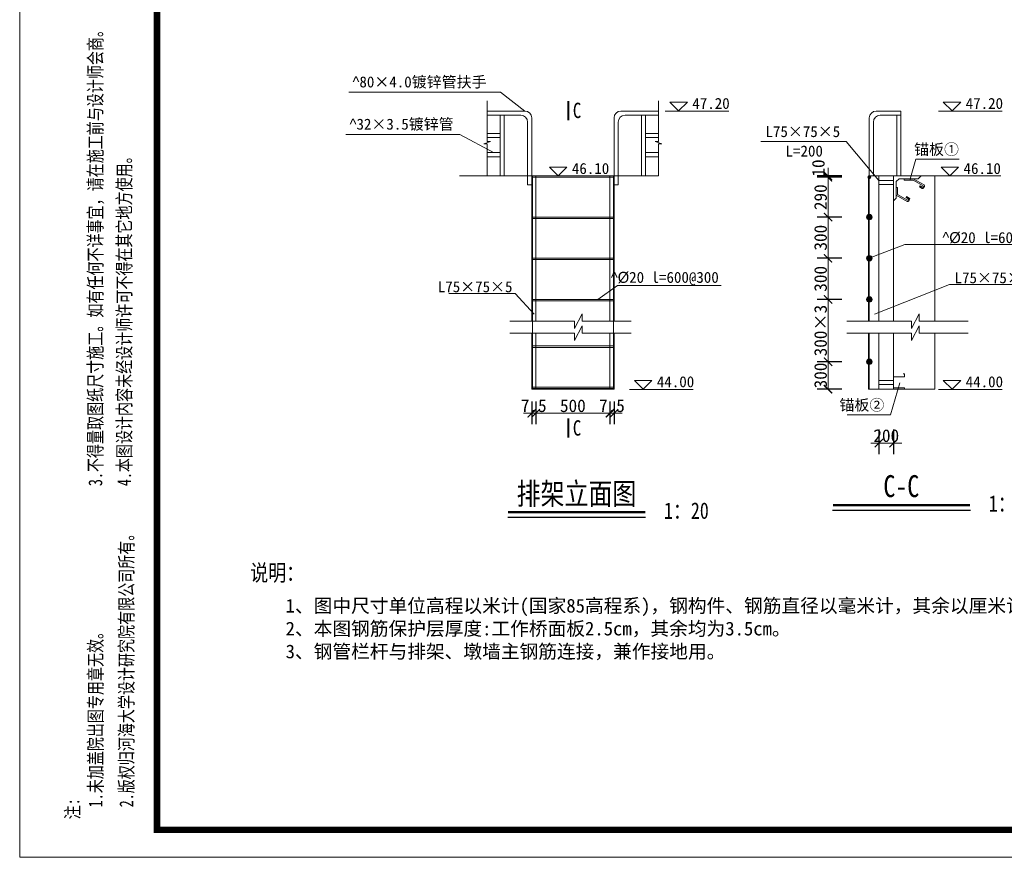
# Model space of a CAD drawing. Extents: x -13074 to 1448651, y 3648755 to 8081248.
# Tile 134 of 173: x 563140 to 563319, y 3858485 to 3858638. Entities that reach past the tile are written whole.
import ezdxf
from ezdxf.enums import TextEntityAlignment as Align

# ---------------------------------------------------------------- set-up
doc = ezdxf.new("R2010")
doc.units = 0
doc.header["$PDMODE"] = 32
doc.header["$PDSIZE"] = 0.2
doc.layers.get('0').update_dxf_attribs({"linetype": 'CONTINUOUS'})
doc.layers.get('Defpoints').update_dxf_attribs({"linetype": 'CONTINUOUS'})
for name, color, linetype, lineweight in [('0.09标注线', 3, 'CONTINUOUS', 9), ('0.13填充', 8, 'CONTINUOUS', 9), ('0.13文字', 255, 'CONTINUOUS', 13), ('SHEET', 1, 'CONTINUOUS', 15), ('x粗线', 1, 'CONTINUOUS', 40)]:
    doc.layers.add(name, color=color, linetype=linetype, lineweight=lineweight)
doc.layers.add('DIM', color=3, linetype='CONTINUOUS')
doc.styles.add('-仿宋_GB2312', font='FangSong_GB2312.ttf')
doc.styles.add('FHZ', font='FangSong_GB2312.ttf', dxfattribs={"width": 0.707, "height": 300})
doc.dimstyles.new('副本 (2) STANDARD', dxfattribs={"dimscale": 0, "dimtxt": 3.5, "dimasz": 1.5, "dimexe": 2, "dimexo": 2.25, "dimgap": 0.2, "dimtad": 1, "dimdec": 1, "dimzin": 0, "dimdsep": 46, "dimtxsty": '-仿宋_GB2312', "dimblk": 'ARCHTICK', "dimcen": 0.09, "dimadec": 0, "dimazin": 0, "dimtfac": 1, "dimtdec": 1, "dimtix": 1, "dimtmove": 2, "dimatfit": 3, "dimfxlon": 1, "dimtolj": 1, "dimtzin": 0, "dimlwd": 9, "dimarcsym": 0})

# ---------------------------------------------------------------- blocks, each defined once
blk = doc.blocks.new('_ARCHTICK')
at = {"color": 0, "linetype": 'ByBlock', "const_width": 0.15}
blk.add_lwpolyline([(-0.5, -0.5), (0.5, 0.5)], dxfattribs=at)
blk = doc.blocks.new('*D2841')
at = {"layer": '0.09标注线', "color": 0, "lineweight": 9}
for p, q in [((563287.05, 3858609.65), (563287.05, 3858611.15)), ((563287.05, 3858609.65), (563287.05, 3858609.4)), ((563287.05, 3858609.4), (563287.05, 3858607.9))]:
    blk.add_line(p, q, dxfattribs=at)
at = {"layer": '0.09标注线', "color": 0, "lineweight": -2}
for p, q in [((563289.55, 3858609.65), (563285.05, 3858609.65)), ((563289.55, 3858609.4), (563285.05, 3858609.4))]:
    blk.add_line(p, q, dxfattribs=at)
at = {"layer": 'Defpoints', "color": 0, "lineweight": 13}
for p in [(563287.05, 3858609.4), (563294.45, 3858609.65), (563294.58, 3858609.4)]:
    blk.add_point(p, dxfattribs=at)
at = {"layer": '0.09标注线', "color": 0, "lineweight": 9, "xscale": 1.5, "yscale": 1.5, "zscale": 1.5}
for p, rotation in [((563287.05, 3858609.65), 270), ((563287.05, 3858609.4), 90)]:
    blk.add_blockref('_ARCHTICK', p, dxfattribs=dict(at, rotation=rotation))
at = {"layer": '0.09标注线', "color": 0, "insert": (563285.3, 3858611.1), "char_height": 2.3, "attachment_point": 5, "rotation": 90, "style": '-仿宋_GB2312'}
blk.add_mtext('\\A1;10', dxfattribs=at)
blk = doc.blocks.new('*D2842')
at = {"layer": '0.09标注线', "color": 0, "lineweight": -2}
for p, q in [((563289.55, 3858609.4), (563285.05, 3858609.4)), ((563289.55, 3858602.15), (563285.05, 3858602.15))]:
    blk.add_line(p, q, dxfattribs=at)
at = {"layer": '0.09标注线', "color": 0, "lineweight": 9}
blk.add_line((563287.05, 3858609.4), (563287.05, 3858602.15), dxfattribs=at)
at = {"layer": 'Defpoints', "color": 0, "lineweight": 13}
for p in [(563294.58, 3858609.4), (563287.05, 3858602.15), (563294.58, 3858602.15)]:
    blk.add_point(p, dxfattribs=at)
at = {"layer": '0.09标注线', "color": 0, "lineweight": 9, "xscale": 1.5, "yscale": 1.5, "zscale": 1.5}
for p, rotation in [((563287.05, 3858609.4), 90), ((563287.05, 3858602.15), 270)]:
    blk.add_blockref('_ARCHTICK', p, dxfattribs=dict(at, rotation=rotation))
at = {"layer": '0.09标注线', "color": 0, "insert": (563285.7, 3858605.78), "char_height": 2.3, "attachment_point": 5, "rotation": 90, "style": '-仿宋_GB2312'}
blk.add_mtext('\\A1;290', dxfattribs=at)
blk = doc.blocks.new('*D2843')
at = {"layer": '0.09标注线', "color": 0, "lineweight": -2}
for p, q in [((563289.55, 3858602.15), (563285.05, 3858602.15)), ((563289.55, 3858594.65), (563285.05, 3858594.65))]:
    blk.add_line(p, q, dxfattribs=at)
at = {"layer": '0.09标注线', "color": 0, "lineweight": 9}
blk.add_line((563287.05, 3858602.15), (563287.05, 3858594.65), dxfattribs=at)
at = {"layer": 'Defpoints', "color": 0, "lineweight": 13}
for p in [(563294.58, 3858602.15), (563287.05, 3858594.65), (563294.58, 3858594.65)]:
    blk.add_point(p, dxfattribs=at)
at = {"layer": '0.09标注线', "color": 0, "lineweight": 9, "xscale": 1.5, "yscale": 1.5, "zscale": 1.5}
for p, rotation in [((563287.05, 3858602.15), 90), ((563287.05, 3858594.65), 270)]:
    blk.add_blockref('_ARCHTICK', p, dxfattribs=dict(at, rotation=rotation))
at = {"layer": '0.09标注线', "color": 0, "insert": (563285.7, 3858598.4), "char_height": 2.3, "attachment_point": 5, "rotation": 90, "style": '-仿宋_GB2312'}
blk.add_mtext('\\A1;300', dxfattribs=at)
blk = doc.blocks.new('*D2844')
at = {"layer": '0.09标注线', "color": 0, "lineweight": -2}
for p, q in [((563289.55, 3858594.65), (563285.05, 3858594.65)), ((563289.55, 3858587.15), (563285.05, 3858587.15))]:
    blk.add_line(p, q, dxfattribs=at)
at = {"layer": '0.09标注线', "color": 0, "lineweight": 9}
blk.add_line((563287.05, 3858594.65), (563287.05, 3858587.15), dxfattribs=at)
at = {"layer": 'Defpoints', "color": 0, "lineweight": 13}
for p in [(563294.58, 3858594.65), (563287.05, 3858587.15), (563294.58, 3858587.15)]:
    blk.add_point(p, dxfattribs=at)
at = {"layer": '0.09标注线', "color": 0, "lineweight": 9, "xscale": 1.5, "yscale": 1.5, "zscale": 1.5}
for p, rotation in [((563287.05, 3858594.65), 90), ((563287.05, 3858587.15), 270)]:
    blk.add_blockref('_ARCHTICK', p, dxfattribs=dict(at, rotation=rotation))
at = {"layer": '0.09标注线', "color": 0, "insert": (563285.7, 3858590.9), "char_height": 2.3, "attachment_point": 5, "rotation": 90, "style": '-仿宋_GB2312'}
blk.add_mtext('\\A1;300', dxfattribs=at)
blk = doc.blocks.new('*D2845')
at = {"layer": '0.09标注线', "color": 0, "lineweight": -2}
for p, q in [((563289.55, 3858587.15), (563285.05, 3858587.15)), ((563289.55, 3858575.79), (563285.05, 3858575.79))]:
    blk.add_line(p, q, dxfattribs=at)
at = {"layer": '0.09标注线', "color": 0, "lineweight": 9}
blk.add_line((563287.05, 3858587.15), (563287.05, 3858575.79), dxfattribs=at)
at = {"layer": 'Defpoints', "color": 0, "lineweight": 13}
for p in [(563294.58, 3858587.15), (563287.05, 3858575.79), (563294.58, 3858575.79)]:
    blk.add_point(p, dxfattribs=at)
at = {"layer": '0.09标注线', "color": 0, "lineweight": 9, "xscale": 1.5, "yscale": 1.5, "zscale": 1.5}
for p, rotation in [((563287.05, 3858587.15), 90), ((563287.05, 3858575.79), 270)]:
    blk.add_blockref('_ARCHTICK', p, dxfattribs=dict(at, rotation=rotation))
at = {"layer": '0.09标注线', "color": 0, "insert": (563285.7, 3858581.47), "char_height": 2.3, "attachment_point": 5, "rotation": 90, "style": '-仿宋_GB2312'}
blk.add_mtext('\\A1;300×3', dxfattribs=at)
blk = doc.blocks.new('*D2846')
at = {"layer": '0.09标注线', "color": 0, "lineweight": -2}
for p, q in [((563233.81, 3858568.54), (563233.81, 3858564.41)), ((563247.31, 3858568.54), (563247.31, 3858564.41))]:
    blk.add_line(p, q, dxfattribs=at)
at = {"layer": '0.09标注线', "color": 0, "lineweight": 9}
blk.add_line((563233.81, 3858566.41), (563247.31, 3858566.41), dxfattribs=at)
at = {"layer": 'Defpoints', "color": 0, "lineweight": 13}
for p in [(563233.81, 3858570.79), (563247.31, 3858570.79), (563247.31, 3858566.41)]:
    blk.add_point(p, dxfattribs=at)
at = {"layer": '0.09标注线', "color": 0, "lineweight": 9, "xscale": 1.5, "yscale": 1.5, "zscale": 1.5, "rotation": 180}
blk.add_blockref('_ARCHTICK', (563233.81, 3858566.41), dxfattribs=at)
at = {"layer": '0.09标注线', "color": 0, "lineweight": 9, "xscale": 1.5, "yscale": 1.5, "zscale": 1.5}
blk.add_blockref('_ARCHTICK', (563247.31, 3858566.41), dxfattribs=at)
at = {"layer": '0.09标注线', "color": 0, "insert": (563240.56, 3858567.76), "char_height": 2.3, "attachment_point": 5, "style": '-仿宋_GB2312'}
blk.add_mtext('\\A1;500', dxfattribs=at)
blk = doc.blocks.new('*D2862')
at = {"layer": '0.09标注线', "color": 0, "lineweight": -2}
for p, q in [((563289.55, 3858575.79), (563285.05, 3858575.79)), ((563289.55, 3858570.79), (563285.05, 3858570.79))]:
    blk.add_line(p, q, dxfattribs=at)
at = {"layer": '0.09标注线', "color": 0, "lineweight": 9}
blk.add_line((563287.05, 3858575.79), (563287.05, 3858570.79), dxfattribs=at)
at = {"layer": 'Defpoints', "color": 0, "lineweight": 13}
for p in [(563294.58, 3858575.79), (563287.05, 3858570.79), (563294.45, 3858570.79)]:
    blk.add_point(p, dxfattribs=at)
at = {"layer": '0.09标注线', "color": 0, "lineweight": 9, "xscale": 1.5, "yscale": 1.5, "zscale": 1.5}
for p, rotation in [((563287.05, 3858575.79), 90), ((563287.05, 3858570.79), 270)]:
    blk.add_blockref('_ARCHTICK', p, dxfattribs=dict(at, rotation=rotation))
at = {"layer": '0.09标注线', "color": 0, "insert": (563285.7, 3858573.29), "char_height": 2.3, "attachment_point": 5, "rotation": 90, "style": '-仿宋_GB2312'}
blk.add_mtext('\\A1;300', dxfattribs=at)
blk = doc.blocks.new('*D2954')
at = {"layer": '0.09标注线', "color": 0, "lineweight": -2}
for p, q in [((563233.06, 3858568.54), (563233.06, 3858564.41)), ((563233.81, 3858568.54), (563233.81, 3858564.41))]:
    blk.add_line(p, q, dxfattribs=at)
at = {"layer": '0.09标注线', "color": 0, "lineweight": 9}
for p, q in [((563233.06, 3858566.41), (563231.56, 3858566.41)), ((563233.06, 3858566.41), (563233.81, 3858566.41)), ((563233.81, 3858566.41), (563235.31, 3858566.41))]:
    blk.add_line(p, q, dxfattribs=at)
at = {"layer": 'Defpoints', "color": 0, "lineweight": 13}
for p in [(563233.06, 3858570.79), (563233.81, 3858570.79), (563233.81, 3858566.41)]:
    blk.add_point(p, dxfattribs=at)
at = {"layer": '0.09标注线', "color": 0, "lineweight": 9, "xscale": 1.5, "yscale": 1.5, "zscale": 1.5}
blk.add_blockref('_ARCHTICK', (563233.06, 3858566.41), dxfattribs=at)
at = {"layer": '0.09标注线', "color": 0, "lineweight": 9, "xscale": 1.5, "yscale": 1.5, "zscale": 1.5, "rotation": 180}
blk.add_blockref('_ARCHTICK', (563233.81, 3858566.41), dxfattribs=at)
at = {"layer": '0.09标注线', "color": 0, "insert": (563233.43, 3858567.76), "char_height": 2.3, "attachment_point": 5, "style": '-仿宋_GB2312'}
blk.add_mtext('\\A1;7.5', dxfattribs=at)
blk = doc.blocks.new('*D2955')
at = {"layer": '0.09标注线', "color": 0, "lineweight": -2}
for p, q in [((563247.31, 3858568.54), (563247.31, 3858564.41)), ((563248.06, 3858568.54), (563248.06, 3858564.41))]:
    blk.add_line(p, q, dxfattribs=at)
at = {"layer": '0.09标注线', "color": 0, "lineweight": 9}
for p, q in [((563247.31, 3858566.41), (563245.81, 3858566.41)), ((563247.31, 3858566.41), (563248.06, 3858566.41)), ((563248.06, 3858566.41), (563249.56, 3858566.41))]:
    blk.add_line(p, q, dxfattribs=at)
at = {"layer": 'Defpoints', "color": 0, "lineweight": 13}
for p in [(563247.31, 3858570.79), (563248.06, 3858570.79), (563248.06, 3858566.41)]:
    blk.add_point(p, dxfattribs=at)
at = {"layer": '0.09标注线', "color": 0, "lineweight": 9, "xscale": 1.5, "yscale": 1.5, "zscale": 1.5}
blk.add_blockref('_ARCHTICK', (563247.31, 3858566.41), dxfattribs=at)
at = {"layer": '0.09标注线', "color": 0, "lineweight": 9, "xscale": 1.5, "yscale": 1.5, "zscale": 1.5, "rotation": 180}
blk.add_blockref('_ARCHTICK', (563248.06, 3858566.41), dxfattribs=at)
at = {"layer": '0.09标注线', "color": 0, "insert": (563247.68, 3858567.76), "char_height": 2.3, "attachment_point": 5, "style": '-仿宋_GB2312'}
blk.add_mtext('\\A1;7.5', dxfattribs=at)
blk = doc.blocks.new('*D2864')
at = {"layer": '0.09标注线', "color": 0, "lineweight": -2}
for p, q in [((563296.33, 3858563.46), (563296.33, 3858558.96)), ((563298.99, 3858563.46), (563298.99, 3858558.96))]:
    blk.add_line(p, q, dxfattribs=at)
at = {"layer": '0.09标注线', "color": 0, "lineweight": 9}
for p, q in [((563296.33, 3858560.96), (563294.83, 3858560.96)), ((563296.33, 3858560.96), (563298.99, 3858560.96)), ((563298.99, 3858560.96), (563300.49, 3858560.96))]:
    blk.add_line(p, q, dxfattribs=at)
at = {"layer": 'Defpoints', "color": 0, "lineweight": 13}
for p in [(563298.99, 3858571.04), (563296.33, 3858570.79), (563298.99, 3858560.96)]:
    blk.add_point(p, dxfattribs=at)
at = {"layer": '0.09标注线', "color": 0, "lineweight": 9, "xscale": 1.5, "yscale": 1.5, "zscale": 1.5}
blk.add_blockref('_ARCHTICK', (563296.33, 3858560.96), dxfattribs=at)
at = {"layer": '0.09标注线', "color": 0, "lineweight": 9, "xscale": 1.5, "yscale": 1.5, "zscale": 1.5, "rotation": 180}
blk.add_blockref('_ARCHTICK', (563298.99, 3858560.96), dxfattribs=at)
at = {"layer": '0.09标注线', "color": 0, "insert": (563297.66, 3858562.31), "char_height": 2.3, "attachment_point": 5, "style": '-仿宋_GB2312'}
blk.add_mtext('\\A1;200', dxfattribs=at)

msp = doc.modelspace()

# ---------------------------------------------------------------- hatches: boundary and pattern name
at = {"layer": 'x粗线', "linetype": 'ByBlock', "lineweight": 18}
for points in [[(563294.326, 3858609.401, 1), (563294.826, 3858609.401, 1)], [(563294.076, 3858602.151, 1), (563295.076, 3858602.151, 1)], [(563294.076, 3858594.651, 1), (563295.076, 3858594.651, 1)], [(563294.076, 3858587.151, 1), (563295.076, 3858587.151, 1)], [(563294.076, 3858575.787, 1), (563295.076, 3858575.787, 1)]]:
    msp.add_hatch(color=256, dxfattribs=at).paths.add_polyline_path(points)

# ---------------------------------------------------------------- linework, layer by layer
for p, q in [((563287.87, 3858548.751), (563312.985, 3858548.767)), ((563228.686, 3858547.458), (563253.801, 3858547.474))]:
    msp.add_line(p, q)
at = {"const_width": 0.461}
for points in [[(563287.954, 3858549.667), (563312.928, 3858549.667)], [(563228.771, 3858548.374), (563253.745, 3858548.374)]]:
    msp.add_lwpolyline(points, dxfattribs=at)
at = {"layer": '0.09标注线'}
for p, q in [((563258.237, 3858623.106), (563261.437, 3858623.106)), ((563258.237, 3858623.106), (563259.837, 3858621.506)), ((563259.837, 3858621.506), (563261.437, 3858623.106)), ((563308.043, 3858623.106), (563311.243, 3858623.106)), ((563308.043, 3858623.106), (563309.643, 3858621.506)), ((563309.643, 3858621.506), (563311.243, 3858623.106)), ((563257.363, 3858621.473), (563268.957, 3858621.473)), ((563307.169, 3858621.473), (563318.763, 3858621.473)), ((563236.288, 3858611.251), (563237.888, 3858609.651)), ((563236.288, 3858611.251), (563239.488, 3858611.251)), ((563237.888, 3858609.651), (563239.488, 3858611.251)), ((563307.645, 3858611.251), (563310.845, 3858611.251)), ((563307.645, 3858611.251), (563309.245, 3858609.651)), ((563309.245, 3858609.651), (563310.845, 3858611.251)), ((563251.772, 3858572.387), (563254.972, 3858572.387)), ((563251.772, 3858572.387), (563253.372, 3858570.787)), ((563253.372, 3858570.787), (563254.972, 3858572.387)), ((563308.043, 3858572.387), (563311.243, 3858572.387)), ((563308.043, 3858572.387), (563309.643, 3858570.787)), ((563309.643, 3858570.787), (563311.243, 3858572.387)), ((563250.898, 3858570.754), (563262.492, 3858570.754)), ((563307.169, 3858570.754), (563318.763, 3858570.754))]:
    msp.add_line(p, q, dxfattribs=at)
at = {"layer": '0.13填充', "lineweight": 9}
for p, q in [((563199.726, 3858624.899), (563227.367, 3858624.899)), ((563227.367, 3858624.899), (563231.809, 3858621.473)), ((563199.189, 3858617.204), (563219.963, 3858617.204)), ((563219.963, 3858617.204), (563226.122, 3858613.901)), ((563290.377, 3858615.913), (563274.822, 3858615.914)), ((563296.326, 3858608.836), (563290.377, 3858615.913)), ((563301.976, 3858608.901), (563303.076, 3858612.684)), ((563310.971, 3858612.683), (563303.076, 3858612.684)), ((563318.537, 3858609.65), (563306.494, 3858609.651)), ((563301.021, 3858597.182), (563328.768, 3858597.182)), ((563248.711, 3858589.682), (563245.127, 3858587.151)), ((563267.555, 3858589.682), (563248.711, 3858589.682)), ((563309.164, 3858589.897), (563295.533, 3858584.464)), ((563324.232, 3858589.897), (563309.164, 3858589.897)), ((563230.074, 3858588.256), (563217.938, 3858588.256)), ((563230.074, 3858588.256), (563233.516, 3858584.464)), ((563298.42, 3858566.093), (563300.12, 3858571.939)), ((563298.42, 3858566.093), (563290.525, 3858566.094))]:
    msp.add_line(p, q, dxfattribs=at)
at = {"layer": '0.13填充', "ltscale": 0.005}
msp.add_line((563294.576, 3858594.651), (563301.021, 3858597.182), dxfattribs=at)
at = {"layer": 'SHEET', "color": 7}
msp.add_lwpolyline([(563559.769, 3858485.489), (563139.769, 3858485.489), (563139.769, 3858782.489), (563559.769, 3858782.489)], close=True, dxfattribs=at)
at = {"layer": 'SHEET', "color": 7, "const_width": 1.2}
msp.add_lwpolyline([(563164.769, 3858777.489), (563554.769, 3858777.489), (563554.769, 3858490.489), (563164.769, 3858490.489)], close=True, dxfattribs=at)
at = {"layer": 'x粗线', "linetype": 'ByBlock', "lineweight": 18}
for p, q in [((563224.935, 3858615.913), (563224.935, 3858623.309)), ((563256.183, 3858615.913), (563256.183, 3858623.309)), ((563231.809, 3858621.473), (563224.935, 3858621.473)), ((563249.309, 3858621.473), (563256.183, 3858621.473)), ((563300.326, 3858621.473), (563295.826, 3858621.473)), ((563300.326, 3858609.651), (563300.326, 3858621.473)), ((563231.059, 3858620.723), (563224.935, 3858620.723)), ((563227.309, 3858609.651), (563227.309, 3858620.723)), ((563228.059, 3858609.651), (563228.059, 3858620.723)), ((563232.309, 3858608.047), (563232.309, 3858619.473)), ((563233.059, 3858608.047), (563233.059, 3858620.223)), ((563248.059, 3858608.047), (563248.059, 3858620.223)), ((563248.809, 3858608.047), (563248.809, 3858619.473)), ((563250.059, 3858620.723), (563256.183, 3858620.723)), ((563253.059, 3858609.651), (563253.059, 3858620.723)), ((563253.809, 3858609.651), (563253.809, 3858620.723)), ((563294.576, 3858609.651), (563294.576, 3858620.223)), ((563295.326, 3858609.651), (563295.326, 3858619.473)), ((563300.326, 3858620.723), (563296.576, 3858620.723)), ((563299.576, 3858609.651), (563299.576, 3858620.723)), ((563225.541, 3858615.913), (563224.328, 3858615.499)), ((563227.309, 3858617.401), (563224.935, 3858617.401)), ((563227.309, 3858616.651), (563224.935, 3858616.651)), ((563224.935, 3858615.913), (563225.541, 3858615.913)), ((563253.809, 3858617.401), (563256.183, 3858617.401)), ((563253.809, 3858616.651), (563256.183, 3858616.651)), ((563256.183, 3858615.913), (563255.577, 3858615.913)), ((563255.577, 3858615.913), (563256.79, 3858615.499)), ((563224.328, 3858615.499), (563224.935, 3858615.499)), ((563224.935, 3858609.651), (563224.935, 3858615.499)), ((563256.183, 3858609.651), (563256.183, 3858615.499)), ((563256.79, 3858615.499), (563256.183, 3858615.499)), ((563227.309, 3858613.901), (563224.935, 3858613.901)), ((563227.309, 3858613.151), (563224.935, 3858613.151)), ((563253.809, 3858613.901), (563256.183, 3858613.901)), ((563253.809, 3858613.151), (563256.183, 3858613.151)), ((563219.925, 3858609.651), (563256.183, 3858609.651)), ((563233.059, 3858609.651), (563233.059, 3858583.197)), ((563233.184, 3858609.651), (563233.184, 3858570.787)), ((563233.184, 3858609.401), (563247.934, 3858609.401)), ((563233.809, 3858609.651), (563233.809, 3858583.197)), ((563233.809, 3858609.651), (563247.934, 3858609.651)), ((563247.309, 3858609.651), (563247.309, 3858583.197)), ((563247.934, 3858609.651), (563247.934, 3858570.787)), ((563248.059, 3858609.651), (563248.059, 3858583.197)), ((563294.451, 3858609.651), (563296.326, 3858609.651)), ((563294.451, 3858609.651), (563294.451, 3858583.197)), ((563294.576, 3858609.651), (563294.576, 3858583.197)), ((563296.326, 3858609.651), (563306.494, 3858609.651)), ((563296.326, 3858609.651), (563296.326, 3858583.197)), ((563298.994, 3858608.836), (563296.326, 3858608.836)), ((563298.994, 3858609.651), (563298.994, 3858583.197)), ((563299.994, 3858609.151), (563299.494, 3858608.651)), ((563299.494, 3858608.651), (563299.494, 3858605.585)), ((563299.994, 3858609.151), (563303.504, 3858609.151)), ((563300.933, 3858609.151), (563300.933, 3858608.901)), ((563300.933, 3858608.901), (563302.552, 3858608.901)), ((563302.552, 3858609.151), (563304.542, 3858608.003)), ((563302.552, 3858608.901), (563304.369, 3858607.853)), ((563304.004, 3858609.651), (563303.504, 3858609.151)), ((563306.494, 3858609.651), (563306.494, 3858583.197)), ((563232.309, 3858608.047), (563233.059, 3858608.047)), ((563248.809, 3858608.047), (563248.059, 3858608.047)), ((563298.994, 3858608.107), (563296.326, 3858608.107)), ((563299.711, 3858607.552), (563299.494, 3858607.552)), ((563299.711, 3858606.266), (563299.711, 3858607.552)), ((563303.819, 3858607.842), (563303.711, 3858607.655)), ((563303.711, 3858607.655), (563304.184, 3858607.382)), ((563303.819, 3858607.842), (563304.227, 3858607.607)), ((563304.405, 3858607.716), (563304.363, 3858607.644)), ((563304.615, 3858607.729), (563304.457, 3858607.455)), ((563299.494, 3858605.585), (563298.994, 3858605.085)), ((563299.494, 3858606.141), (563301.484, 3858604.993)), ((563299.711, 3858606.266), (563301.527, 3858605.218)), ((563301.261, 3858605.698), (563301.37, 3858605.886)), ((563301.261, 3858605.698), (563301.669, 3858605.463)), ((563301.37, 3858605.886), (563301.842, 3858605.613)), ((563301.664, 3858605.254), (563301.705, 3858605.326)), ((563301.757, 3858605.066), (563301.915, 3858605.34)), ((563233.184, 3858602.151), (563247.934, 3858602.151)), ((563233.184, 3858601.901), (563247.934, 3858601.901)), ((563233.184, 3858594.651), (563247.934, 3858594.651)), ((563233.184, 3858594.401), (563247.934, 3858594.401)), ((563233.184, 3858587.151), (563247.934, 3858587.151)), ((563233.184, 3858586.901), (563247.934, 3858586.901)), ((563242.245, 3858584.549), (563240.847, 3858581.846)), ((563242.245, 3858584.549), (563242.245, 3858583.197)), ((563303.666, 3858584.549), (563302.268, 3858581.846)), ((563303.666, 3858584.549), (563303.666, 3858583.197)), ((563229.06, 3858583.197), (563240.847, 3858583.197)), ((563240.847, 3858583.197), (563240.847, 3858581.846)), ((563242.245, 3858582.363), (563240.847, 3858579.66)), ((563242.245, 3858583.197), (563251.168, 3858583.197)), ((563242.245, 3858582.363), (563242.245, 3858581.012)), ((563290.481, 3858583.197), (563302.268, 3858583.197)), ((563302.268, 3858583.197), (563302.268, 3858581.846)), ((563303.666, 3858582.363), (563302.268, 3858579.66)), ((563303.666, 3858583.197), (563312.589, 3858583.197)), ((563303.666, 3858582.363), (563303.666, 3858581.012)), ((563229.06, 3858581.012), (563240.847, 3858581.012)), ((563233.059, 3858581.012), (563233.059, 3858570.787)), ((563233.809, 3858581.012), (563233.809, 3858570.787)), ((563240.847, 3858581.012), (563240.847, 3858579.66)), ((563242.245, 3858581.012), (563251.168, 3858581.012)), ((563247.309, 3858581.012), (563247.309, 3858570.787)), ((563248.059, 3858581.012), (563248.059, 3858570.787)), ((563290.481, 3858581.012), (563302.268, 3858581.012)), ((563294.451, 3858581.012), (563294.451, 3858570.787)), ((563294.576, 3858581.012), (563294.576, 3858570.787)), ((563296.326, 3858581.012), (563296.326, 3858570.787)), ((563298.994, 3858581.012), (563298.994, 3858570.787)), ((563302.268, 3858581.012), (563302.268, 3858579.66)), ((563303.666, 3858581.012), (563312.589, 3858581.012)), ((563306.494, 3858581.012), (563306.494, 3858570.787)), ((563233.184, 3858578.664), (563247.934, 3858578.664)), ((563233.184, 3858578.414), (563247.934, 3858578.414)), ((563298.994, 3858573.062), (563300.994, 3858573.062)), ((563300.744, 3858573.562), (563300.994, 3858573.562)), ((563300.994, 3858573.562), (563300.994, 3858573.062)), ((563233.184, 3858571.164), (563247.934, 3858571.164)), ((563233.184, 3858570.914), (563247.934, 3858570.914)), ((563298.994, 3858572.355), (563296.326, 3858572.355)), ((563298.994, 3858571.626), (563296.326, 3858571.626)), ((563298.994, 3858571.287), (563298.994, 3858570.787)), ((563298.994, 3858571.062), (563300.994, 3858571.062)), ((563300.994, 3858571.062), (563300.994, 3858570.787)), ((563233.059, 3858570.787), (563248.059, 3858570.787)), ((563294.451, 3858570.787), (563306.494, 3858570.787)), ((563298.994, 3858570.787), (563300.994, 3858570.787))]:
    msp.add_line(p, q, dxfattribs=at)
at = {"layer": 'x粗线', "linetype": 'ByBlock', "lineweight": 18, "const_width": 0.35}
for points in [[(563239.752, 3858623.318), (563239.752, 3858619.79)], [(563239.752, 3858565.457), (563239.752, 3858561.929)]]:
    msp.add_lwpolyline(points, dxfattribs=at)
at = {"layer": 'x粗线', "linetype": 'ByBlock', "lineweight": 18}
for centre, radius in [((563294.576, 3858609.401), 0.25), ((563294.576, 3858602.151), 0.5), ((563294.576, 3858594.651), 0.5), ((563294.576, 3858587.151), 0.5), ((563294.576, 3858575.787), 0.5)]:
    msp.add_circle(centre, radius, dxfattribs=at)
for centre, radius, start, end in [((563231.809, 3858620.223), 1.25, 0, 90), ((563249.309, 3858620.223), 1.25, 90, 180), ((563295.826, 3858620.223), 1.25, 90, 180), ((563231.059, 3858619.473), 1.25, 0, 90), ((563250.059, 3858619.473), 1.25, 90, 180), ((563296.576, 3858619.473), 1.25, 90, 180), ((563304.284, 3858607.555), 0.2, 240, 330), ((563304.277, 3858607.694), 0.1, 240, 330), ((563304.319, 3858607.766), 0.1, 330, 60), ((563304.442, 3858607.829), 0.2, 330, 60), ((563301.584, 3858605.166), 0.2, 240, 330), ((563301.577, 3858605.304), 0.1, 240, 330), ((563301.619, 3858605.376), 0.1, 330, 60), ((563301.742, 3858605.44), 0.2, 330, 60)]:
    msp.add_arc(centre, radius, start, end, dxfattribs=at)

# ---------------------------------------------------------------- texts
at = {"layer": '0.09标注线', "style": '-仿宋_GB2312', "width": 0.8}
for s, height, p in [('C', 2.8, (563240.557, 3858620.195)), ('C', 2.8, (563240.557, 3858562.334)), ('说明：', 3, (563181.77, 3858535.843, 71.81))]:
    msp.add_text(s, height=height, dxfattribs=at).set_placement(p)
at = {"layer": '0.09标注线', "attachment_point": 1, "style": '-仿宋_GB2312'}
for s, insert, char_height, width in [('47.20', (563262.333, 3858623.868), 2, 17.07403), ('47.20', (563312.139, 3858623.868), 2, 17.07403), ('46.10', (563240.384, 3858612.013), 2, 17.07403), ('46.10', (563311.741, 3858612.013), 2, 17.07403), ('44.00', (563255.868, 3858573.149), 2, 17.07403), ('44.00', (563312.139, 3858573.149), 2, 17.07403), ('1、图中尺寸单位高程以米计(国家85高程系)，钢构件、钢筋直径以毫米计，其余以厘米计。\\P2、本图钢筋保护层厚度:工作桥面板2.5cm，其余均为3.5cm。\\P3、钢管栏杆与排架、墩墙主钢筋连接，兼作接地用。', (563188.222, 3858532.589, 71.81), 2.5, 178.13403)]:
    msp.add_mtext(s, dxfattribs=dict(at, insert=insert, char_height=char_height, width=width))
at = {"layer": '0.13填充', "lineweight": 9, "char_height": 2, "style": '-仿宋_GB2312'}
for s, insert, width, attachment_point in [('{\\Fhztxt_e|c134;^ }80{\\fSimSun|b0|i0|c134|p2;×4.0镀锌管扶手}', (563200.416, 3858627.785), 29.81323, 1), ('{\\Fhztxt_e|c134;^ }32{\\fSimSun|b0|i0|c134|p2;×3.5镀锌管}', (563199.879, 3858620.09), 29.81323, 1), ('L75×75×5', (563289.262, 3858618.735), 19.27648, 3), ('锚板①', (563310.911, 3858615.505), 19.27648, 3), ('L=200', (563286.117, 3858615.191), 19.27648, 3), ('{\\Fhztxt_e|c134;^ \\Febgen,ebghz|c134;%%C\\fKaiTi_GB2312|b0|i0|c134|p49;20 l=600@300}', (563327.561, 3858599.422), 19.27648, 3), ('{\\Fhztxt_e|c134;^ \\Febgen,ebghz|c134;%%C\\fKaiTi_GB2312|b0|i0|c134|p49;20 l=600@300}', (563267.145, 3858592.174), 19.27648, 3), ('{\\fKaiTi_GB2312|b0|i0|c134|p49;L75×75×5}', (563323.716, 3858592.099), 19.27648, 3), ('{\\fKaiTi_GB2312|b0|i0|c134|p49;L75×75×5}', (563229.558, 3858590.458), 19.27648, 3), ('锚板②', (563297.305, 3858568.914), 19.27648, 3)]:
    msp.add_mtext(s, dxfattribs=dict(at, insert=insert, width=width, attachment_point=attachment_point))
at = {"layer": '0.13文字', "style": '-仿宋_GB2312', "width": 0.8}
for s, height, p in [('排架立面图', 4, (563241.22, 3858551.834)), ('C-C', 4, (563300.403, 3858553.127)), ('1：20', 3, (563320.424, 3858549.934)), ('1：20', 3, (563261.241, 3858548.641))]:
    msp.add_text(s, height=height, dxfattribs=at).set_placement(p, align=Align.MIDDLE)
at = {"layer": 'DIM', "color": 7, "style": 'FHZ', "width": 0.75}
for s, p in [('3.不得量取图纸尺寸施工。如有任何不详事宜，请在施工前与设计师会商。', (563154.803, 3858553.136)), ('4.本图设计内容未经设计师许可不得在其它地方使用。', (563160.062, 3858553.136)), ('2.版权归河海大学设计研究院有限公司所有。', (563160.461, 3858494.602)), ('1.未加盖院出图专用章无效。', (563154.845, 3858494.602)), ('注:', (563150.65, 3858492.409))]:
    msp.add_text(s, height=2.5, rotation=90, dxfattribs=at).set_placement(p)

# ---------------------------------------------------------------- dimensions: what is measured, and where the dimension line sits
at = {"layer": '0.09标注线'}
dim = msp.add_linear_dim(base=(563287.047, 3858609.401), p1=(563294.451, 3858609.651), p2=(563294.576, 3858609.401), angle=90, text='10', dimstyle='副本 (2) STANDARD', override={"dimscale": 1, "dimtxt": 2.3, "dimdec": 0, "dimlfac": 10}, dxfattribs=at)
dim.commit()
dim.dimension.update_dxf_attribs({"geometry": '*D2841', "text_midpoint": (563285.297, 3858611.1), "dimtype": 160})
for base, p1, p2, text, picture, middle in [((563287.047, 3858602.151), (563294.576, 3858609.401), (563294.576, 3858602.151), '290', '*D2842', (563285.697, 3858605.776)), ((563287.047, 3858594.651), (563294.576, 3858602.151), (563294.576, 3858594.651), '300', '*D2843', (563285.697, 3858598.401)), ((563287.047, 3858587.151), (563294.576, 3858594.651), (563294.576, 3858587.151), '300', '*D2844', (563285.697, 3858590.901)), ((563287.047, 3858575.787), (563294.576, 3858587.151), (563294.576, 3858575.787), '300×3', '*D2845', (563285.697, 3858581.469)), ((563287.047, 3858570.787), (563294.576, 3858575.787), (563294.451, 3858570.787), '300', '*D2862', (563285.697, 3858573.287))]:
    dim = msp.add_linear_dim(base=base, p1=p1, p2=p2, angle=90, text=text, dimstyle='副本 (2) STANDARD', override={"dimscale": 1, "dimtxt": 2.3, "dimdec": 0, "dimlfac": 10}, dxfattribs=at)
    dim.commit()
    dim.dimension.update_dxf_attribs({"geometry": picture, "text_midpoint": middle})
for base, p1, p2, text, picture, middle in [((563298.994, 3858560.958), (563296.326, 3858570.787), (563298.994, 3858571.037), '200', '*D2864', (563297.66, 3858562.308)), ((563247.309, 3858566.409), (563233.809, 3858570.787), (563247.309, 3858570.787), '500', '*D2846', (563240.559, 3858567.759))]:
    dim = msp.add_linear_dim(base=base, p1=p1, p2=p2, text=text, dimstyle='副本 (2) STANDARD', override={"dimscale": 1, "dimtxt": 2.3, "dimdec": 0, "dimlfac": 10}, dxfattribs=at)
    dim.commit()
    dim.dimension.update_dxf_attribs({"geometry": picture, "text_midpoint": middle})
for base, p1, p2, picture, middle in [((563233.809, 3858566.409), (563233.059, 3858570.787), (563233.809, 3858570.787), '*D2954', (563233.434, 3858567.759)), ((563248.059, 3858566.409), (563247.309, 3858570.787), (563248.059, 3858570.787), '*D2955', (563247.684, 3858567.759))]:
    dim = msp.add_linear_dim(base=base, p1=p1, p2=p2, dimstyle='副本 (2) STANDARD', override={"dimscale": 1, "dimtxt": 2.3, "dimlfac": 10}, dxfattribs=at)
    dim.commit()
    dim.dimension.update_dxf_attribs({"geometry": picture, "text_midpoint": middle})

doc.saveas('drawing.dxf')
